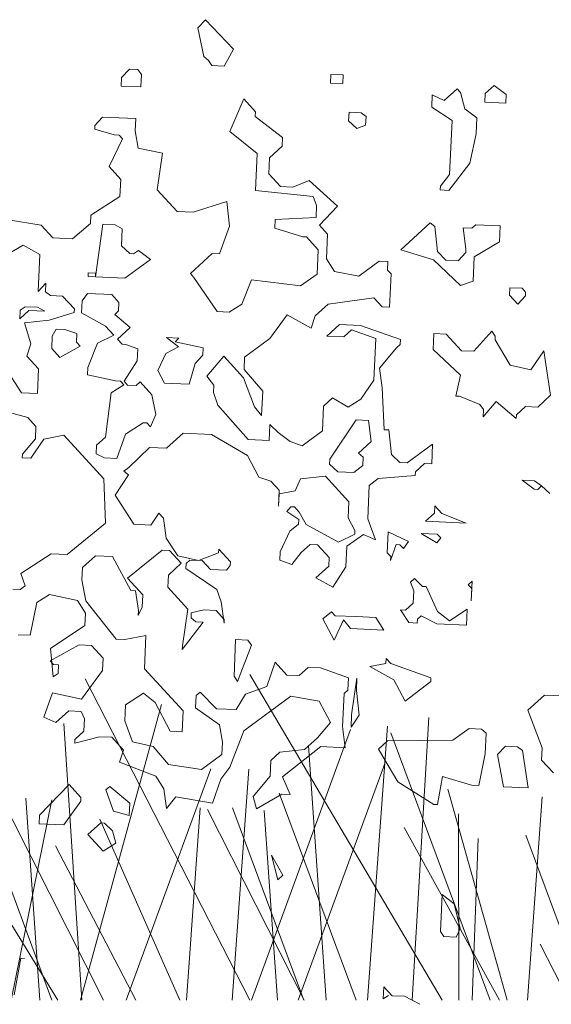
# Model space of a CAD drawing. Header units: metres. Extents: x 199581 to 207779, y 462378 to 466293.
# Tile 59 of 134: x 207409.76 to 207410.261, y 465967.741 to 465968.67. Entities that reach past the tile are written whole.
import ezdxf

# ---------------------------------------------------------------- set-up
doc = ezdxf.new("R2010")
doc.units = ezdxf.units.M
doc.layers.get('0').update_dxf_attribs({"lineweight": 25})
doc.layers.add('V-WE-GR-BOOM-SD', color=10, linetype='Continuous', lineweight=18)

# ---------------------------------------------------------------- blocks, each defined once
blk = doc.blocks.new('wadi bodem')
at = {"flags": 128}
for points in [[(215434.1982, 542696.2191), (215433.8423, 542696.9244)], [(215434.937, 542696.2191), (215434.5172, 542696.9302)], [(215434.5173, 542696.2191), (215434.1581, 542696.921)], [(215434.1479, 542696.2191), (215434.3248, 542696.865)], [(215434.0987, 542696.2191), (215433.731, 542696.8191)], [(215434.151, 542696.2191), (215434.1117, 542696.8231)], [(215434.7743, 542696.2191), (215434.8173, 542696.8178)], [(215434.8717, 542696.2191), (215434.9078, 542696.8366)], [(215434.5211, 542696.2191), (215434.7372, 542696.8102)], [(215435.0412, 542696.2191), (215434.8247, 542696.8033)], [(215434.6841, 542696.2191), (215434.6457, 542696.7752)], [(215434.6225, 542696.2191), (215434.8115, 542696.736)], [(215434.2476, 542696.2191), (215434.4324, 542696.7246)], [(215434.4789, 542696.2191), (215434.5151, 542696.7235)], [(215434.7491, 542696.2191), (215434.5815, 542696.6714)], [(215435.0787, 542696.2191), (215434.9494, 542696.6798)], [(215433.997, 542696.2191), (215434.0857, 542696.6565)], [(215434.0598, 542696.2191), (215434.0293, 542696.66)], [(215435.1229, 542696.2191), (215435.1549, 542696.6636)], [(215434.3792, 542696.2191), (215434.4094, 542696.6395)], [(215434.6362, 542696.2191), (215434.4253, 542696.6358)], [(215434.6353, 542696.2191), (215434.4796, 542696.6395)], [(215434.5776, 542696.2191), (215434.5489, 542696.6337)], [(215434.9733, 542696.2191), (215434.9721, 542696.6262)], [(215434.3649, 542696.2191), (215434.1906, 542696.6144)], [(215435.0618, 542696.2191), (215434.8536, 542696.5961)], [(215435.2529, 542696.2191), (215435.1193, 542696.5796)], [(215435.0021, 542696.2191), (215435.0154, 542696.5722)], [(215434.269, 542696.2191), (215434.0936, 542696.5566)], [(215434.0857, 542696.2191), (215433.9691, 542696.5339)], [(215435.213, 542696.2191), (215435.1507, 542696.3415)]]:
    blk.add_lwpolyline(points, dxfattribs=at)
blk = doc.blocks.new('struik2')
for p, q in [((215453.9512, 542678.1379), (215453.9265, 542678.1092)), ((215454.0493, 542678.0432), (215453.9512, 542678.1379)), ((215453.9265, 542678.1092), (215453.9508, 542678.0148)), ((215453.9508, 542678.0148), (215453.9672, 542678.0024)), ((215454.0204, 542677.9859), (215454.0493, 542678.0432)), ((215453.9672, 542678.0024), (215453.9794, 542677.986)), ((215453.9794, 542677.986), (215454.0204, 542677.9859)), ((215453.7045, 542677.9623), (215453.6798, 542677.9336)), ((215453.7332, 542677.9622), (215453.7045, 542677.9623)), ((215453.7455, 542677.9457), (215453.7332, 542677.9622)), ((215454.3773, 542677.9724), (215454.3772, 542677.9437)), ((215454.4183, 542677.9723), (215454.3773, 542677.9724)), ((215454.4182, 542677.9436), (215454.4183, 542677.9723)), ((215454.9229, 542677.9583), (215454.8941, 542677.9297)), ((215454.9638, 542677.9295), (215454.9229, 542677.9583)), ((215453.6798, 542677.9336), (215453.6797, 542677.9049)), ((215453.7453, 542677.9047), (215453.7455, 542677.9457)), ((215454.3772, 542677.9437), (215454.4182, 542677.9436)), ((215454.7176, 542677.918), (215454.7175, 542677.8769)), ((215454.7586, 542677.9014), (215454.7176, 542677.918)), ((215454.7998, 542677.9423), (215454.7586, 542677.9014)), ((215454.812, 542677.93), (215454.7998, 542677.9423)), ((215454.8283, 542677.8766), (215454.812, 542677.93)), ((215454.8941, 542677.9297), (215454.894, 542677.901)), ((215454.9637, 542677.9008), (215454.9638, 542677.9295)), ((215453.6797, 542677.9049), (215453.7453, 542677.9047)), ((215454.894, 542677.901), (215454.9637, 542677.9008)), ((215454.0898, 542677.879), (215454.0485, 542677.7683)), ((215454.1307, 542677.8378), (215454.0898, 542677.879)), ((215454.4426, 542677.8491), (215454.4425, 542677.8204)), ((215454.4836, 542677.849), (215454.4426, 542677.8491)), ((215454.5, 542677.8366), (215454.4836, 542677.849)), ((215454.7175, 542677.8769), (215454.7871, 542677.8357)), ((215454.8692, 542677.8477), (215454.8283, 542677.8766)), ((215454.869, 542677.7944), (215454.8692, 542677.8477)), ((215454.1307, 542677.8214), (215454.1307, 542677.8378)), ((215454.2248, 542677.7555), (215454.1307, 542677.8214)), ((215454.4425, 542677.8204), (215454.4711, 542677.7957)), ((215454.4999, 542677.8079), (215454.5, 542677.8366)), ((215454.7871, 542677.8357), (215454.7865, 542677.6552)), ((215453.6219, 542677.7984), (215453.5972, 542677.7698)), ((215453.7327, 542677.7981), (215453.6219, 542677.7984)), ((215453.7325, 542677.757), (215453.7327, 542677.7981)), ((215454.4711, 542677.7957), (215454.4999, 542677.8079)), ((215454.8523, 542677.696), (215454.869, 542677.7944)), ((215453.5972, 542677.7698), (215453.5972, 542677.7575)), ((215453.5972, 542677.7575), (215453.6627, 542677.7409)), ((215453.7447, 542677.6996), (215453.7325, 542677.757)), ((215454.0485, 542677.7683), (215454.1426, 542677.6983)), ((215454.2247, 542677.7267), (215454.2248, 542677.7555)), ((215453.6914, 542677.7285), (215453.6501, 542677.6342)), ((215453.6627, 542677.7409), (215453.6792, 542677.7408)), ((215453.6792, 542677.7408), (215453.6914, 542677.7285)), ((215454.1836, 542677.6859), (215454.2247, 542677.7267)), ((215453.8267, 542677.687), (215453.7447, 542677.6996)), ((215453.814, 542677.564), (215453.8267, 542677.687)), ((215454.1426, 542677.6983), (215454.1422, 542677.5752)), ((215454.1834, 542677.6325), (215454.1836, 542677.6859)), ((215454.7864, 542677.6019), (215454.8523, 542677.696)), ((215454.7865, 542677.6552), (215454.7577, 542677.6143)), ((215453.6501, 542677.6342), (215453.691, 542677.5931)), ((215454.2243, 542677.5914), (215454.1834, 542677.6325)), ((215453.691, 542677.5931), (215453.6908, 542677.5356)), ((215454.2653, 542677.5912), (215454.2243, 542677.5914)), ((215454.3187, 542677.6157), (215454.2653, 542677.5912)), ((215454.4169, 542677.5333), (215454.3187, 542677.6157)), ((215454.7577, 542677.6143), (215454.7577, 542677.602)), ((215454.7577, 542677.602), (215454.7864, 542677.6019)), ((215453.8835, 542677.494), (215453.814, 542677.564)), ((215454.1422, 542677.5752), (215454.335, 542677.5623)), ((215454.335, 542677.5623), (215454.3472, 542677.5335)), ((215453.6908, 542677.5356), (215453.5962, 542677.4703)), ((215454.0477, 542677.5345), (215453.9368, 542677.4938)), ((215454.0598, 542677.4524), (215454.0477, 542677.5345)), ((215454.3472, 542677.5335), (215454.3471, 542677.4925)), ((215454.3593, 542677.4679), (215454.4169, 542677.5333)), ((215453.9368, 542677.4938), (215453.8835, 542677.494)), ((215454.3471, 542677.4925), (215454.2116, 542677.4806)), ((215454.7286, 542677.4913), (215454.6339, 542677.3972)), ((215454.7449, 542677.4789), (215454.7286, 542677.4913)), ((215454.8804, 542677.4908), (215454.868, 542677.4785)), ((215454.9624, 542677.4905), (215454.8804, 542677.4908)), ((215454.9622, 542677.4372), (215454.9624, 542677.4905)), ((215453.5962, 542677.4703), (215453.5961, 542677.4416)), ((215454.2116, 542677.4806), (215454.2115, 542677.4519)), ((215454.3879, 542677.439), (215454.3593, 542677.4679)), ((215454.757, 542677.3968), (215454.7449, 542677.4789)), ((215454.868, 542677.4785), (215454.8393, 542677.4786)), ((215454.8393, 542677.4786), (215454.8514, 542677.4088)), ((215453.432, 542677.4298), (215453.3213, 542677.4425)), ((215453.4729, 542677.3887), (215453.432, 542677.4298)), ((215453.5961, 542677.4416), (215453.5385, 542677.3884)), ((215453.6372, 542677.4415), (215453.6202, 542677.2651)), ((215453.6782, 542677.4413), (215453.6372, 542677.4415)), ((215453.7028, 542677.4289), (215453.6782, 542677.4413)), ((215453.7026, 542677.3715), (215453.7028, 542677.4289)), ((215454.0307, 542677.3581), (215454.0598, 542677.4524)), ((215454.2115, 542677.4519), (215454.3058, 542677.427)), ((215454.3058, 542677.427), (215454.3181, 542677.427)), ((215454.3181, 542677.427), (215454.359, 542677.3858)), ((215454.3876, 542677.357), (215454.3879, 542677.439)), ((215454.88, 542677.3841), (215454.9622, 542677.4372)), ((215453.5385, 542677.3884), (215453.4729, 542677.3887)), ((215454.6339, 542677.3972), (215454.7446, 542677.3682)), ((215454.7856, 542677.368), (215454.757, 542677.3968)), ((215454.8513, 542677.3965), (215454.8266, 542677.3679)), ((215454.8514, 542677.4088), (215454.8513, 542677.3965)), ((215453.3743, 542677.3603), (215453.2921, 542677.3072)), ((215453.4317, 542677.3314), (215453.3743, 542677.3603)), ((215453.7312, 542677.3468), (215453.7026, 542677.3715)), ((215453.76, 542677.359), (215453.7435, 542677.3468)), ((215453.8009, 542677.3302), (215453.76, 542677.359)), ((215453.9362, 542677.2887), (215454.0061, 542677.3582)), ((215454.0061, 542677.3582), (215454.0307, 542677.3581)), ((215454.359, 542677.3858), (215454.3588, 542677.3038)), ((215454.4162, 542677.3159), (215454.3876, 542677.357)), ((215454.564, 542677.3564), (215454.4982, 542677.3033)), ((215454.5928, 542677.3563), (215454.564, 542677.3564)), ((215454.5927, 542677.3276), (215454.5928, 542677.3563)), ((215454.7446, 542677.3682), (215454.8387, 542677.2858)), ((215454.8266, 542677.3679), (215454.7856, 542677.368)), ((215454.8798, 542677.3021), (215454.88, 542677.3841)), ((215453.4313, 542677.2083), (215453.4317, 542677.3314)), ((215453.7186, 542677.2648), (215453.8009, 542677.3302)), ((215453.7435, 542677.3468), (215453.7312, 542677.3468)), ((215454.6049, 542677.3153), (215454.5927, 542677.3276)), ((215453.9484, 542677.2764), (215453.9362, 542677.2887)), ((215454.3588, 542677.3038), (215454.3053, 542677.2629)), ((215454.4982, 542677.3033), (215454.4162, 542677.3159)), ((215454.6046, 542677.2045), (215454.6049, 542677.3153)), ((215454.8387, 542677.2858), (215454.8798, 542677.3021)), ((215453.6202, 542677.2774), (215453.5956, 542677.2775)), ((215453.5956, 542677.2775), (215453.5956, 542677.2652)), ((215453.5956, 542677.2652), (215453.7186, 542677.2648)), ((215453.6202, 542677.2651), (215453.6202, 542677.2774)), ((215454.0301, 542677.1653), (215453.9484, 542677.2764)), ((215454.1412, 542677.2757), (215454.1123, 542677.1938)), ((215454.3053, 542677.2629), (215454.1412, 542677.2757)), ((215455.0028, 542677.2853), (215455.0027, 542677.2607)), ((215455.0027, 542677.2607), (215455.0313, 542677.2319)), ((215455.0438, 542677.2851), (215455.0028, 542677.2853)), ((215455.0313, 542677.2319), (215455.056, 542677.2605)), ((215455.0561, 542677.2728), (215455.0438, 542677.2851)), ((215455.056, 542677.2605), (215455.0561, 542677.2728)), ((215453.456, 542677.2369), (215453.4313, 542677.2083)), ((215453.4559, 542677.2082), (215453.456, 542677.2369)), ((215454.3995, 542677.2052), (215454.5513, 542677.2334)), ((215454.5513, 542677.2334), (215454.58, 542677.2046)), ((215453.4723, 542677.1958), (215453.4559, 542677.2082)), ((215453.5133, 542677.1957), (215453.4723, 542677.1958)), ((215453.5542, 542677.1546), (215453.5133, 542677.1957)), ((215453.5954, 542677.2078), (215453.5789, 542677.1832)), ((215453.6774, 542677.2075), (215453.5954, 542677.2078)), ((215453.702, 542677.1828), (215453.6774, 542677.2075)), ((215454.1123, 542677.1938), (215454.0711, 542677.1652)), ((215454.3583, 542677.1643), (215454.3995, 542677.2052)), ((215454.58, 542677.2046), (215454.6046, 542677.2045)), ((215453.5789, 542677.1832), (215453.5788, 542677.1422)), ((215453.7019, 542677.1541), (215453.702, 542677.1828)), ((215454.0711, 542677.1652), (215454.0301, 542677.1653)), ((215454.2104, 542677.0827), (215454.264, 542677.1646)), ((215454.264, 542677.1646), (215454.3459, 542677.1233)), ((215454.3459, 542677.1233), (215454.3583, 542677.1643)), ((215453.3901, 542677.1551), (215453.3736, 542677.1428)), ((215453.3736, 542677.1428), (215453.3736, 542677.1141)), ((215453.3736, 542677.1141), (215453.4024, 542677.1427)), ((215453.4311, 542677.155), (215453.3901, 542677.1551)), ((215453.4024, 542677.1427), (215453.4557, 542677.1426)), ((215453.4557, 542677.1426), (215453.4311, 542677.155)), ((215453.472, 542677.1138), (215453.5542, 542677.1423)), ((215453.5542, 542677.1423), (215453.5542, 542677.1546)), ((215453.5788, 542677.1422), (215453.6607, 542677.1009)), ((215453.6895, 542677.1418), (215453.7019, 542677.1541)), ((215453.7427, 542677.1006), (215453.6895, 542677.1418)), ((215454.4403, 542677.1394), (215454.3991, 542677.0985)), ((215454.51, 542677.1392), (215454.4403, 542677.1394)), ((215454.6453, 542677.0977), (215454.51, 542677.1392)), ((215454.949, 542677.1378), (215454.8913, 542677.0682)), ((215454.9612, 542677.1213), (215454.949, 542677.1378)), ((215453.3899, 542677.1018), (215453.472, 542677.1138)), ((215453.4143, 542677.0319), (215453.3899, 542677.1018)), ((215453.6607, 542677.1009), (215453.6893, 542677.0721)), ((215453.7016, 542677.0597), (215453.7427, 542677.1006)), ((215454.3991, 542677.0985), (215454.4566, 542677.0983)), ((215454.4566, 542677.0983), (215454.4812, 542677.1229)), ((215454.4812, 542677.1229), (215454.5632, 542677.098)), ((215454.5632, 542677.098), (215454.5628, 542676.9585)), ((215454.6452, 542677.0813), (215454.6453, 542677.0977)), ((215454.7561, 542677.122), (215454.7559, 542677.0686)), ((215454.7971, 542677.1218), (215454.7561, 542677.122)), ((215454.8503, 542677.0683), (215454.7971, 542677.1218)), ((215454.9612, 542677.109), (215454.9612, 542677.1213)), ((215455.0143, 542677.0268), (215454.9612, 542677.109)), ((215453.4842, 542677.0604), (215453.484, 542677.0194)), ((215453.4965, 542677.085), (215453.4842, 542677.0604)), ((215453.5253, 542677.0849), (215453.4965, 542677.085)), ((215453.5662, 542677.0725), (215453.5253, 542677.0849)), ((215453.5661, 542677.0438), (215453.5662, 542677.0725)), ((215453.6893, 542677.0721), (215453.6359, 542677.0435)), ((215453.7179, 542677.0433), (215453.7016, 542677.0597)), ((215453.9067, 542677.0714), (215453.8657, 542677.0715)), ((215453.8657, 542677.0715), (215453.9066, 542677.0427)), ((215453.8944, 542677.0591), (215453.9067, 542677.0714)), ((215453.9887, 542677.0424), (215453.8944, 542677.0591)), ((215454.1281, 542677.0173), (215454.2104, 542677.0827)), ((215454.5793, 542676.9995), (215454.6329, 542677.069)), ((215454.6329, 542677.069), (215454.6452, 542677.0813)), ((215454.7559, 542677.0686), (215454.85, 542676.9863)), ((215454.8913, 542677.0682), (215454.8503, 542677.0683)), ((215455.1252, 542677.0798), (215455.084, 542677.0143)), ((215455.1534, 542676.932), (215455.1252, 542677.0798)), ((215453.4019, 542676.991), (215453.4143, 542677.0319)), ((215453.5126, 542676.9906), (215453.5784, 542677.0314)), ((215453.5784, 542677.0314), (215453.5661, 542677.0438)), ((215453.6359, 542677.0435), (215453.6069, 542676.9616)), ((215453.7302, 542677.0432), (215453.7179, 542677.0433)), ((215453.7712, 542677.0308), (215453.7302, 542677.0432)), ((215453.7711, 542676.9898), (215453.7712, 542677.0308)), ((215453.9066, 542677.0427), (215453.8655, 542677.0182)), ((215453.9886, 542677.0178), (215453.9887, 542677.0424)), ((215455.084, 542677.0143), (215455.0143, 542677.0268)), ((215453.484, 542677.0194), (215453.5126, 542676.9906)), ((215453.8655, 542677.0182), (215453.8407, 542676.9608)), ((215453.9639, 542676.9891), (215453.9886, 542677.0178)), ((215454.0048, 542676.948), (215454.0584, 542677.0176)), ((215454.0584, 542677.0176), (215454.1279, 542676.9476)), ((215454.128, 542676.9763), (215454.1281, 542677.0173)), ((215454.5914, 542676.9338), (215454.5793, 542676.9995)), ((215453.4428, 542676.9498), (215453.4019, 542676.991)), ((215453.6069, 542676.9616), (215453.6068, 542676.937)), ((215453.7298, 542676.9202), (215453.7711, 542676.9898)), ((215453.8407, 542676.9608), (215453.8652, 542676.9197)), ((215453.9473, 542676.9195), (215453.9639, 542676.9891)), ((215454.1934, 542676.9064), (215454.128, 542676.9763)), ((215454.85, 542676.9863), (215454.8375, 542676.9166)), ((215453.332, 542676.9502), (215453.3892, 542676.8679)), ((215453.4425, 542676.8677), (215453.4428, 542676.9498)), ((215453.6068, 542676.937), (215453.7011, 542676.9202)), ((215454.0293, 542676.9192), (215454.0048, 542676.948)), ((215454.1279, 542676.9476), (215454.1686, 542676.8531)), ((215454.5628, 542676.9585), (215454.5215, 542676.893)), ((215454.6033, 542676.7943), (215454.5914, 542676.9338)), ((215455.1123, 542676.8911), (215455.1534, 542676.932)), ((215453.7298, 542676.9078), (215453.6887, 542676.8793)), ((215453.7011, 542676.9202), (215453.7175, 542676.9202)), ((215453.7175, 542676.9202), (215453.7298, 542676.9078)), ((215453.7421, 542676.9078), (215453.7298, 542676.9202)), ((215453.7708, 542676.9077), (215453.7421, 542676.9078)), ((215453.7832, 542676.92), (215453.7708, 542676.9077)), ((215453.8241, 542676.8788), (215453.7832, 542676.92)), ((215453.8652, 542676.9197), (215453.9473, 542676.9195)), ((215454.0292, 542676.8946), (215454.0293, 542676.9192)), ((215454.0455, 542676.8535), (215454.0292, 542676.8946)), ((215454.1931, 542676.8243), (215454.1934, 542676.9064)), ((215454.8375, 542676.9166), (215454.8498, 542676.9165)), ((215454.8498, 542676.9165), (215454.9195, 542676.8917)), ((215454.9316, 542676.8506), (215454.9728, 542676.9038)), ((215454.9728, 542676.9038), (215455.0424, 542676.8503)), ((215453.3892, 542676.8679), (215453.4425, 542676.8677)), ((215453.6887, 542676.8793), (215453.6759, 542676.7316)), ((215453.8403, 542676.8131), (215453.8241, 542676.8788)), ((215454.3984, 542676.8647), (215454.3981, 542676.7826)), ((215454.4272, 542676.8933), (215454.3984, 542676.8647)), ((215454.4804, 542676.8644), (215454.4272, 542676.8933)), ((215454.5215, 542676.893), (215454.4804, 542676.8644)), ((215454.9195, 542676.8917), (215454.9317, 542676.8753)), ((215454.9317, 542676.8753), (215454.9316, 542676.8506)), ((215455.0424, 542676.8626), (215455.0713, 542676.8912)), ((215455.0424, 542676.8503), (215455.0424, 542676.8626)), ((215455.0713, 542676.8912), (215455.1123, 542676.8911)), ((215454.1518, 542676.7424), (215454.0455, 542676.8535)), ((215454.1686, 542676.8531), (215454.1931, 542676.8243)), ((215453.3602, 542676.7983), (215453.4135, 542676.7858)), ((215453.8237, 542676.7722), (215453.8403, 542676.8131)), ((215454.2217, 542676.7955), (215454.2216, 542676.7422)), ((215454.2504, 542676.7708), (215454.2217, 542676.7955)), ((215454.509, 542676.8233), (215454.4265, 542676.6882)), ((215454.55, 542676.8232), (215454.509, 542676.8233)), ((215454.5621, 542676.7534), (215454.55, 542676.8232)), ((215453.4135, 542676.7858), (215453.4421, 542676.757)), ((215453.7416, 542676.7437), (215453.7992, 542676.7846)), ((215453.7992, 542676.7846), (215453.8115, 542676.7845)), ((215453.8115, 542676.7845), (215453.8237, 542676.7722)), ((215454.2913, 542676.7419), (215454.2504, 542676.7708)), ((215454.3981, 542676.7826), (215454.3323, 542676.7295)), ((215454.6197, 542676.7942), (215454.6033, 542676.7943)), ((215454.6317, 542676.7121), (215454.6197, 542676.7942)), ((215453.4421, 542676.757), (215453.442, 542676.716)), ((215453.4707, 542676.7159), (215453.5364, 542676.7321)), ((215453.5364, 542676.7321), (215453.6755, 542676.5921)), ((215453.6759, 542676.7316), (215453.6471, 542676.703)), ((215453.7167, 542676.6617), (215453.7416, 542676.7437)), ((215453.8809, 542676.7022), (215453.9344, 542676.7554)), ((215453.9344, 542676.7554), (215454.0288, 542676.7551)), ((215454.0288, 542676.7551), (215454.1517, 542676.6891)), ((215454.2216, 542676.7422), (215454.1518, 542676.7424)), ((215454.3323, 542676.7295), (215454.2913, 542676.7419)), ((215454.5209, 542676.7125), (215454.5621, 542676.7534)), ((215454.7672, 542676.7527), (215454.685, 542676.6873)), ((215454.767, 542676.6871), (215454.7672, 542676.7527)), ((215453.442, 542676.716), (215453.4008, 542676.6628)), ((215453.4295, 542676.6504), (215453.4707, 542676.7159)), ((215453.6471, 542676.703), (215453.647, 542676.6743)), ((215453.7576, 542676.6329), (215453.8235, 542676.7024)), ((215453.8235, 542676.7024), (215453.8809, 542676.7022)), ((215454.5373, 542676.7001), (215454.5209, 542676.7125)), ((215454.5372, 542676.6714), (215454.5373, 542676.7001)), ((215454.6604, 542676.6874), (215454.6317, 542676.7121)), ((215453.647, 542676.6743), (215453.6757, 542676.6619)), ((215454.1517, 542676.6891), (215454.1925, 542676.6192)), ((215454.4265, 542676.6882), (215454.4265, 542676.6718)), ((215454.4265, 542676.6718), (215454.4551, 542676.6471)), ((215454.5084, 542676.6469), (215454.5372, 542676.6714)), ((215454.685, 542676.6873), (215454.6604, 542676.6874)), ((215454.7136, 542676.6585), (215454.7424, 542676.6872)), ((215454.7424, 542676.6872), (215454.767, 542676.6871)), ((215453.4008, 542676.6628), (215453.4008, 542676.6505)), ((215453.4008, 542676.6505), (215453.4295, 542676.6504)), ((215453.6757, 542676.6619), (215453.7167, 542676.6617)), ((215453.7412, 542676.6206), (215453.7576, 542676.6329)), ((215454.3319, 542676.6187), (215454.414, 542676.6308)), ((215454.414, 542676.6308), (215454.4958, 542676.5485)), ((215454.4551, 542676.6471), (215454.5084, 542676.6469)), ((215454.5904, 542676.6302), (215454.7136, 542676.6462)), ((215454.7136, 542676.6462), (215454.7136, 542676.6585)), ((215455.1115, 542676.6449), (215455.0705, 542676.6451)), ((215455.0705, 542676.6451), (215455.1114, 542676.6162)), ((215455.136, 542676.6285), (215455.1115, 542676.6449)), ((215453.7163, 542676.5387), (215453.7576, 542676.6083)), ((215453.7576, 542676.6083), (215453.7412, 542676.6206)), ((215454.1925, 542676.6192), (215454.2334, 542676.6067)), ((215454.2334, 542676.6067), (215454.2621, 542676.5779)), ((215454.3154, 542676.5778), (215454.3319, 542676.6187)), ((215454.5613, 542676.4949), (215454.5616, 542676.6057)), ((215454.5616, 542676.6057), (215454.5904, 542676.6302)), ((215455.1114, 542676.6162), (215455.1237, 542676.6162)), ((215455.1237, 542676.6162), (215455.136, 542676.6285)), ((215455.136, 542676.6285), (215455.1647, 542676.6037)), ((215455.1647, 542676.6037), (215455.136, 542676.6285)), ((215453.6755, 542676.5921), (215453.6873, 542676.4444)), ((215454.2621, 542676.5779), (215454.2619, 542676.5246)), ((215454.2619, 542676.5246), (215454.262, 542676.5656)), ((215454.262, 542676.5656), (215454.3154, 542676.5778)), ((215453.7816, 542676.4441), (215453.7163, 542676.5387)), ((215454.4958, 542676.5485), (215454.4956, 542676.4951)), ((215454.783, 542676.5475), (215454.7829, 542676.5229)), ((215454.8075, 542676.5229), (215454.783, 542676.5475)), ((215454.3029, 542676.5245), (215454.2906, 542676.5081)), ((215454.2906, 542676.5081), (215454.3315, 542676.4834)), ((215454.3152, 542676.5244), (215454.3029, 542676.5245)), ((215454.3316, 542676.508), (215454.3152, 542676.5244)), ((215454.3561, 542676.4669), (215454.3316, 542676.508)), ((215454.7829, 542676.5229), (215454.7541, 542676.4943)), ((215454.8895, 542676.4939), (215454.8075, 542676.5229)), ((215453.8638, 542676.4849), (215453.8391, 542676.4439)), ((215453.8802, 542676.4684), (215453.8638, 542676.4849)), ((215453.8923, 542676.4027), (215453.8802, 542676.4684)), ((215454.3314, 542676.4669), (215454.3027, 542676.4424)), ((215454.3315, 542676.4834), (215454.3314, 542676.4669)), ((215454.4667, 542676.4132), (215454.3561, 542676.4669)), ((215454.4956, 542676.4951), (215454.5201, 542676.454)), ((215454.5898, 542676.4251), (215454.5613, 542676.4949)), ((215454.7541, 542676.4943), (215454.8895, 542676.4939)), ((215453.6873, 542676.4444), (215453.5639, 542676.334)), ((215453.8391, 542676.4439), (215453.7816, 542676.4441)), ((215454.3027, 542676.4424), (215454.2737, 542676.3728)), ((215454.5201, 542676.4417), (215454.4667, 542676.4132)), ((215454.4953, 542676.4008), (215454.5488, 542676.4416)), ((215454.5201, 542676.454), (215454.5201, 542676.4417)), ((215454.5488, 542676.4416), (215454.5898, 542676.4251)), ((215454.6309, 542676.4537), (215454.6307, 542676.3839)), ((215454.7005, 542676.4247), (215454.6309, 542676.4537)), ((215454.7416, 542676.4533), (215454.7949, 542676.4244)), ((215454.795, 542676.4531), (215454.7416, 542676.4533)), ((215454.7949, 542676.4244), (215454.8072, 542676.4408)), ((215454.8072, 542676.4408), (215454.795, 542676.4531)), ((215453.9331, 542676.3452), (215453.8923, 542676.4027)), ((215454.3434, 542676.3726), (215454.3723, 542676.4012)), ((215454.3723, 542676.4012), (215454.3969, 542676.4011)), ((215454.3969, 542676.4011), (215454.4378, 542676.3599)), ((215454.4951, 542676.331), (215454.4953, 542676.4008)), ((215454.6429, 542676.3593), (215454.6595, 542676.4126)), ((215454.6595, 542676.4126), (215454.6718, 542676.4125)), ((215454.6718, 542676.4125), (215454.684, 542676.4002)), ((215454.684, 542676.4002), (215454.7005, 542676.4247)), ((215454.0686, 542676.3734), (215454.0685, 542676.3611)), ((215454.1095, 542676.3323), (215454.0686, 542676.3734)), ((215454.2737, 542676.3728), (215454.2736, 542676.3441)), ((215454.3146, 542676.3316), (215454.3434, 542676.3726)), ((215454.6307, 542676.3839), (215454.6429, 542676.3716)), ((215454.6429, 542676.3716), (215454.6429, 542676.3593)), ((215453.7688, 542676.2636), (215453.8798, 542676.3617)), ((215453.8798, 542676.3617), (215453.9045, 542676.3617)), ((215453.9045, 542676.3617), (215453.9453, 542676.3205)), ((215454.0028, 542676.3326), (215453.9331, 542676.3452)), ((215454.0685, 542676.3611), (215454.0028, 542676.3326)), ((215454.2736, 542676.3441), (215454.3146, 542676.3316)), ((215454.4378, 542676.3599), (215454.4377, 542676.3312)), ((215453.5105, 542676.3342), (215453.4118, 542676.2648)), ((215453.5639, 542676.334), (215453.5105, 542676.3342)), ((215453.6171, 542676.2928), (215453.6582, 542676.3337)), ((215453.6582, 542676.3337), (215453.7156, 542676.3335)), ((215453.7156, 542676.3335), (215453.7809, 542676.2226)), ((215453.9453, 542676.3205), (215453.9042, 542676.2796)), ((215453.9617, 542676.304), (215453.9618, 542676.3205)), ((215454.0682, 542676.2381), (215453.9617, 542676.304)), ((215453.9618, 542676.3205), (215453.9741, 542676.3327)), ((215453.9741, 542676.3327), (215454.0151, 542676.3326)), ((215454.0151, 542676.3326), (215454.0437, 542676.3038)), ((215454.0437, 542676.3038), (215454.0971, 542676.3036)), ((215454.0971, 542676.3036), (215454.1094, 542676.32)), ((215454.1094, 542676.32), (215454.1095, 542676.3323)), ((215454.4377, 542676.3312), (215454.3965, 542676.2903)), ((215454.4539, 542676.2614), (215454.4951, 542676.331)), ((215453.6169, 542676.2518), (215453.6171, 542676.2928)), ((215453.9042, 542676.2796), (215453.9041, 542676.2386)), ((215454.3965, 542676.2903), (215454.4539, 542676.2614)), ((215454.7247, 542676.3016), (215454.7124, 542676.2893)), ((215454.7124, 542676.2893), (215454.7246, 542676.2606)), ((215454.7534, 542676.2769), (215454.7247, 542676.3016)), ((215454.7657, 542676.2768), (215454.7534, 542676.2769)), ((215454.8065, 542676.1947), (215454.7657, 542676.2768)), ((215454.9052, 542676.2887), (215454.9176, 542676.301)), ((215454.9175, 542676.2763), (215454.9052, 542676.2887)), ((215454.9176, 542676.301), (215454.9174, 542676.2353)), ((215454.9174, 542676.2353), (215454.9175, 542676.2763)), ((215453.4118, 542676.2648), (215453.4281, 542676.2237)), ((215453.6331, 542676.182), (215453.6169, 542676.2518)), ((215453.8219, 542676.2101), (215453.7688, 542676.2636)), ((215453.9041, 542676.2386), (215453.9736, 542676.1686)), ((215454.0844, 542676.197), (215454.0682, 542676.2381)), ((215454.7246, 542676.2606), (215454.7245, 542676.2195)), ((215453.4117, 542676.2115), (215453.3871, 542676.2115)), ((215453.4281, 542676.2237), (215453.4117, 542676.2115)), ((215453.7809, 542676.2226), (215453.7973, 542676.2225)), ((215453.7973, 542676.2225), (215453.8094, 542676.1568)), ((215453.8218, 542676.1691), (215453.8219, 542676.2101)), ((215454.7245, 542676.2195), (215454.6998, 542676.195)), ((215454.905, 542676.2066), (215454.8474, 542676.1658)), ((215454.9048, 542676.1533), (215454.905, 542676.2066)), ((215453.4522, 542676.0595), (215453.469, 542676.1702)), ((215453.469, 542676.1702), (215453.5101, 542676.1988)), ((215453.5101, 542676.1988), (215453.6044, 542676.1821)), ((215453.6044, 542676.1821), (215453.633, 542676.141)), ((215453.7394, 542676.0586), (215453.6331, 542676.182)), ((215454.0965, 542676.1272), (215454.0844, 542676.197)), ((215454.4536, 542676.1794), (215454.4248, 542676.1549)), ((215454.4659, 542676.167), (215454.4536, 542676.1794)), ((215454.6998, 542676.195), (215454.6834, 542676.1951)), ((215454.6834, 542676.1951), (215454.712, 542676.1539)), ((215454.7407, 542676.1662), (215454.7531, 542676.1784)), ((215454.7531, 542676.1784), (215454.8063, 542676.1536)), ((215454.8474, 542676.1658), (215454.8065, 542676.1947)), ((215453.633, 542676.141), (215453.6328, 542676.1)), ((215453.8094, 542676.1404), (215453.8218, 542676.1691)), ((215453.8094, 542676.1568), (215453.8094, 542676.1404)), ((215453.9736, 542676.1686), (215453.9609, 542676.0456)), ((215453.9858, 542676.1563), (215454.0269, 542676.1685)), ((215453.9858, 542676.1399), (215453.9858, 542676.1563)), ((215454.0022, 542676.1275), (215453.9858, 542676.1399)), ((215454.0269, 542676.1685), (215454.0679, 542676.1683)), ((215454.0679, 542676.1683), (215454.0966, 542676.1395)), ((215454.0966, 542676.1395), (215454.0965, 542676.1272)), ((215454.4248, 542676.1549), (215454.4656, 542676.085)), ((215454.4656, 542676.085), (215454.4945, 542676.1546)), ((215454.5356, 542676.1668), (215454.4659, 542676.167)), ((215454.4945, 542676.1546), (215454.5191, 542676.1258)), ((215454.6012, 542676.1666), (215454.5356, 542676.1668)), ((215454.6298, 542676.1255), (215454.6012, 542676.1666)), ((215454.712, 542676.1539), (215454.7407, 542676.1538)), ((215454.7407, 542676.1538), (215454.7407, 542676.1662)), ((215454.8063, 542676.1536), (215454.9048, 542676.1533)), ((215453.9608, 542676.0333), (215454.0268, 542676.1274)), ((215454.0268, 542676.1274), (215454.0022, 542676.1275)), ((215454.5191, 542676.1258), (215454.6298, 542676.1255)), ((215453.6328, 542676.1), (215453.5218, 542676.0183)), ((215453.8379, 542676.0747), (215453.7681, 542676.0585)), ((215453.8375, 542675.9639), (215453.8379, 542676.0747)), ((215454.1374, 542676.0737), (215454.137, 542675.9507)), ((215454.1784, 542676.0736), (215454.1374, 542676.0737)), ((215454.1906, 542676.0572), (215454.1784, 542676.0736)), ((215453.4112, 542676.0597), (215453.4522, 542676.0595)), ((215453.7681, 542676.0585), (215453.7394, 542676.0586)), ((215453.9609, 542676.0456), (215453.9608, 542676.0333)), ((215454.1492, 542675.9342), (215454.1906, 542676.0572)), ((215453.5217, 542675.9773), (215453.6162, 542676.0344)), ((215453.5218, 542676.0183), (215453.5338, 542675.9239)), ((215453.6162, 542676.0344), (215453.6573, 542676.0343)), ((215453.6573, 542676.0343), (215453.6981, 542675.9931)), ((215454.6418, 542676.0147), (215454.5884, 542676.0025)), ((215454.6582, 542676.0146), (215454.6418, 542676.0311)), ((215454.6418, 542676.0311), (215454.6418, 542676.0147)), ((215454.7934, 542675.9732), (215454.6582, 542676.0146)), ((215453.534, 542675.9649), (215453.5217, 542675.9773)), ((215453.6981, 542675.9931), (215453.698, 542675.9521)), ((215454.2725, 542676.0036), (215454.2476, 542675.9216)), ((215454.3134, 542675.9624), (215454.2725, 542676.0036)), ((215454.3832, 542675.9909), (215454.3544, 542675.9623)), ((215454.4243, 542675.9908), (215454.3832, 542675.9909)), ((215454.5185, 542675.9617), (215454.4243, 542675.9908)), ((215454.5884, 542676.0025), (215454.6703, 542675.9613)), ((215454.7934, 542675.9609), (215454.7934, 542675.9732)), ((215453.5504, 542675.9649), (215453.534, 542675.9649)), ((215453.5503, 542675.9361), (215453.5504, 542675.9649)), ((215453.698, 542675.9521), (215453.6321, 542675.8538)), ((215453.9725, 542675.8281), (215453.8375, 542675.9639)), ((215454.137, 542675.9507), (215454.1492, 542675.9342)), ((215454.3544, 542675.9623), (215454.3134, 542675.9624)), ((215454.5184, 542675.9207), (215454.5185, 542675.9617)), ((215454.5472, 542675.9617), (215454.5345, 542675.8386)), ((215454.5471, 542675.9206), (215454.5472, 542675.9617)), ((215454.6703, 542675.9613), (215454.7111, 542675.8914)), ((215454.7111, 542675.8914), (215454.7934, 542675.9609)), ((215453.5338, 542675.9239), (215453.5503, 542675.9361)), ((215454.2476, 542675.9216), (215454.1778, 542675.8931)), ((215454.5057, 542675.7977), (215454.5061, 542675.9085)), ((215454.5061, 542675.9085), (215454.5184, 542675.9207)), ((215454.5592, 542675.8385), (215454.5471, 542675.9206)), ((215455.1748, 542675.9309), (215455.1213, 542675.8778)), ((215455.2323, 542675.9307), (215455.1748, 542675.9309)), ((215453.7797, 542675.8411), (215453.8373, 542675.8819)), ((215453.8373, 542675.8819), (215453.8782, 542675.853)), ((215454.0137, 542675.8813), (215454.0135, 542675.8403)), ((215454.026, 542675.8936), (215454.0137, 542675.8813)), ((215454.0833, 542675.8401), (215454.026, 542675.8936)), ((215454.1778, 542675.8931), (215454.1489, 542675.8399)), ((215454.1774, 542675.77), (215454.3296, 542675.8926)), ((215454.3296, 542675.8926), (215454.4239, 542675.88)), ((215454.4239, 542675.88), (215454.4647, 542675.8101)), ((215455.1213, 542675.8778), (215455.1743, 542675.7545)), ((215453.5337, 542675.8706), (215453.5088, 542675.7886)), ((215453.6321, 542675.8538), (215453.5337, 542675.8706)), ((215453.8782, 542675.853), (215453.9312, 542675.7585)), ((215453.5497, 542675.772), (215453.5909, 542675.8129)), ((215453.5909, 542675.8129), (215453.6319, 542675.8128)), ((215453.6319, 542675.8128), (215453.6442, 542675.7882)), ((215453.7795, 542675.7877), (215453.7797, 542675.8411)), ((215453.9723, 542675.7584), (215453.9725, 542675.8281)), ((215454.0135, 542675.8403), (215454.0954, 542675.7867)), ((215454.1489, 542675.8399), (215454.0833, 542675.8401)), ((215454.4647, 542675.8101), (215454.4235, 542675.7569)), ((215454.5345, 542675.8386), (215454.5344, 542675.7976)), ((215454.5344, 542675.7976), (215454.5592, 542675.8385)), ((215454.9283, 542675.8086), (215454.8748, 542675.7678)), ((215454.9693, 542675.8085), (215454.9283, 542675.8086)), ((215454.9857, 542675.7961), (215454.9693, 542675.8085)), ((215453.5088, 542675.7886), (215453.5497, 542675.772)), ((215453.6442, 542675.7882), (215453.644, 542675.7471)), ((215453.808, 542675.7179), (215453.7795, 542675.7877)), ((215454.0954, 542675.7867), (215454.1075, 542675.7292)), ((215454.5178, 542675.7279), (215454.5057, 542675.7977)), ((215454.9855, 542675.7264), (215454.9857, 542675.7961)), ((215453.644, 542675.7471), (215453.6152, 542675.7185)), ((215453.9312, 542675.7585), (215453.9723, 542675.7584)), ((215454.136, 542675.6471), (215454.1774, 542675.77)), ((215454.4235, 542675.7569), (215454.3824, 542675.716)), ((215454.6574, 542675.7562), (215454.6285, 542675.7276)), ((215454.8748, 542675.7678), (215454.6574, 542675.7562)), ((215455.0512, 542675.7549), (215455.0265, 542675.7263)), ((215455.0922, 542675.7548), (215455.0512, 542675.7549)), ((215455.1086, 542675.7424), (215455.0922, 542675.7548)), ((215455.1743, 542675.7545), (215455.1741, 542675.7135)), ((215453.6152, 542675.7062), (215453.6973, 542675.7305)), ((215453.6152, 542675.7185), (215453.6152, 542675.7062)), ((215453.6973, 542675.7305), (215453.7383, 542675.7304)), ((215453.7383, 542675.7304), (215453.7792, 542675.6893)), ((215453.8777, 542675.7054), (215453.808, 542675.7179)), ((215454.1075, 542675.7292), (215454.1074, 542675.6882)), ((215454.3824, 542675.716), (215454.3003, 542675.704)), ((215454.3123, 542675.6219), (215454.4357, 542675.7282)), ((215454.4357, 542675.7282), (215454.5178, 542675.7279)), ((215454.6285, 542675.7276), (215454.6979, 542675.6207)), ((215454.9687, 542675.6198), (215454.9855, 542675.7264)), ((215455.0265, 542675.7263), (215455.0507, 542675.6195)), ((215455.1328, 542675.6193), (215455.1086, 542675.7424)), ((215455.1741, 542675.7135), (215455.215, 542675.6723)), ((215453.7792, 542675.6893), (215453.7668, 542675.6483)), ((215453.9309, 542675.6477), (215453.8777, 542675.7054)), ((215454.1074, 542675.6882), (215454.0416, 542675.6351)), ((215454.3003, 542675.704), (215454.2715, 542675.6754)), ((215453.7668, 542675.6483), (215453.8897, 542675.6069)), ((215454.0416, 542675.6351), (215453.9309, 542675.6477)), ((215454.1071, 542675.6062), (215454.136, 542675.6471)), ((215454.2715, 542675.6754), (215454.2713, 542675.622)), ((215454.8331, 542675.5505), (215454.8457, 542675.6448)), ((215454.8457, 542675.6448), (215454.9441, 542675.6199)), ((215454.2713, 542675.622), (215454.2177, 542675.5525)), ((215454.3408, 542675.5644), (215454.3123, 542675.6219)), ((215454.6979, 542675.6207), (215454.8208, 542675.5505)), ((215454.9441, 542675.6199), (215454.9687, 542675.6198)), ((215455.0507, 542675.6195), (215455.1328, 542675.6193)), ((215453.8897, 542675.6069), (215453.9183, 542675.5657)), ((215454.0823, 542675.5242), (215454.1071, 542675.6062)), ((215453.6024, 542675.5668), (215453.5077, 542675.4604)), ((215453.6433, 542675.5256), (215453.6024, 542675.5668)), ((215453.7378, 542675.5663), (215453.7254, 542675.5541)), ((215453.7254, 542675.5541), (215453.7539, 542675.4842)), ((215453.8074, 542675.5128), (215453.7378, 542675.5663)), ((215453.9183, 542675.5657), (215453.9304, 542675.5001)), ((215454.2177, 542675.5525), (215454.2299, 542675.5114)), ((215454.2299, 542675.5114), (215454.3121, 542675.5645)), ((215454.3121, 542675.5645), (215454.3408, 542675.5644)), ((215454.8208, 542675.5505), (215454.8331, 542675.5505)), ((215453.5897, 542675.4314), (215453.6433, 542675.5133)), ((215453.6433, 542675.5133), (215453.6433, 542675.5256)), ((215453.8072, 542675.4717), (215453.8074, 542675.5128)), ((215453.9304, 542675.5001), (215453.9592, 542675.541)), ((215453.9592, 542675.541), (215454.0823, 542675.5242)), ((215453.7539, 542675.4842), (215453.8072, 542675.4717)), ((215453.5077, 542675.4604), (215453.5076, 542675.4317)), ((215453.5076, 542675.4317), (215453.5897, 542675.4314)), ((215453.7128, 542675.4433), (215453.6716, 542675.4024)), ((215453.7251, 542675.4433), (215453.7128, 542675.4433)), ((215453.7537, 542675.4186), (215453.7251, 542675.4433)), ((215453.7659, 542675.3775), (215453.7537, 542675.4186)), ((215453.6716, 542675.4024), (215453.7248, 542675.3489)), ((215453.7248, 542675.3489), (215453.7659, 542675.3775)), ((215454.3277, 542675.2937), (215454.2869, 542675.3594)), ((215454.2869, 542675.3594), (215454.3112, 542675.2773)), ((215454.3112, 542675.2773), (215454.3277, 542675.2937)), ((215454.8609, 542675.2509), (215454.8605, 542675.1278)), ((215454.9018, 542675.2221), (215454.8609, 542675.2509)), ((215454.9261, 542675.1399), (215454.9018, 542675.2221)), ((215454.8605, 542675.1278), (215454.8727, 542675.1114)), ((215454.9137, 542675.1113), (215454.9261, 542675.1399)), ((215454.8727, 542675.1114), (215454.9137, 542675.1113)), ((215453.4651, 542674.9805), (215453.4483, 542674.8575)), ((215453.4775, 542674.9805), (215453.4651, 542674.9805)), ((215454.6793, 542674.9356), (215454.6792, 542674.8946)), ((215454.708, 542674.9068), (215454.6793, 542674.9356)), ((215454.6792, 542674.8946), (215454.6956, 542674.9068)), ((215454.749, 542674.9067), (215454.708, 542674.9068)), ((215454.8022, 542674.8819), (215454.749, 542674.9067))]:
    blk.add_line(p, q)

msp = doc.modelspace()

# ---------------------------------------------------------------- block references
at = {"layer": 'V-WE-GR-BOOM-SD'}
for name, p, xscale, yscale, zscale, rotation in [('struik2', (140303.50647, 315382.39088), 0.2823543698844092, 0.2823543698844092, 0.2823543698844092, 357.6346583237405), ('wadi bodem', (114340.64247, 231518.36915), 0.4320083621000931, 0.4320083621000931, 0.4320083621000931, 4.36692522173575e-05)]:
    msp.add_blockref(name, p, dxfattribs=dict(at, xscale=xscale, yscale=yscale, zscale=zscale, rotation=rotation))

doc.saveas('drawing.dxf')
